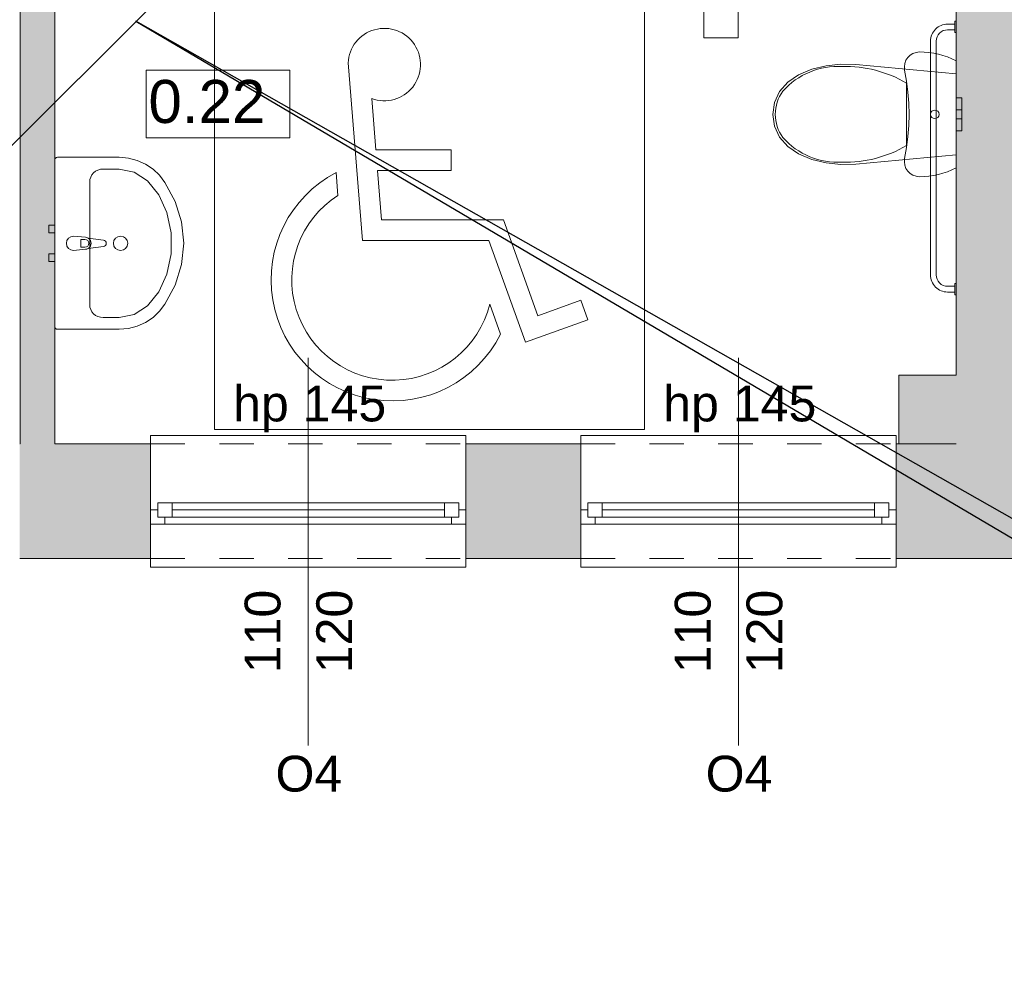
# Model space of a CAD drawing. Header units: millimetres. Extents: x 922208 to 1069538, y -182208 to -99877.
# Tile 154 of 256: x 991474 to 994908, y -174368 to -171055. Entities that reach past the tile are written whole.
import ezdxf
from ezdxf import colors
from ezdxf.entities.mleader import LeaderData, LeaderLine
from ezdxf.math import Vec2, Vec3

# ---------------------------------------------------------------- set-up
doc = ezdxf.new("R2010")
doc.units = ezdxf.units.MM
doc.header["$MEASUREMENT"] = 0
doc.linetypes.add('HIDDEN', pattern=[20, 10, -10])
doc.linetypes.add('Przerywana', pattern=[240, 120, -120])
for name, color, linetype, lineweight in [('IS_KLIM Opis_Średnice', 7, 'Continuous', 9), ('IS_POWRÓT', 5, 'HIDDEN', 30), ('Nowe_0_Nr_pióra__2', 8, 'Continuous', 13), ('Nowe_0_Nr_pióra__75', 6, 'Continuous', 15), ('Nowe_210-A Pomieszczenia_Nr_pióra__41', 7, 'Continuous', 15), ('Nowe_220-A Ściany_Nr_pióra__19', 255, 'Continuous', 0), ('Nowe_220-A Ściany_Nr_pióra__23', 7, 'Continuous', 15), ('Nowe_220-A Ściany_Nr_pióra__27', 7, 'Continuous', 25), ('Nowe_220-A Ściany_Nr_pióra__3', 7, 'Continuous', 13), ('Nowe_220-A Ściany_Nr_pióra__7', 7, 'Continuous', 13), ('Nowe_450-K Stropy_Nr_pióra__20', 1, 'Continuous', 13)]:
    doc.layers.add(name, color=color, linetype=linetype, lineweight=lineweight)
doc.layers.add('K_skropliny', color=7, linetype='SK', lineweight=30, true_color=0x008942)
doc.layers.add('Nowe_220-A Ściany_Nr_pióra__45', color=7, linetype='Continuous', lineweight=15, true_color=0x40a5ff)
doc.layers.add('Nowe_0', color=7, linetype='Continuous')
doc.styles.add('STYL_AUTOMATYCZNY_1', font='arial.ttf')
doc.linetypes.add('SK', pattern='A,13.7,-5.08,["SK",Standard,S=2.54,R=0,X=-2,Y=-1.27],-5.08', length=23.86)

# ---------------------------------------------------------------- blocks, each defined once
blk = doc.blocks.new('Znak osoby niepełnospr 27[1]', base_point=(10270.07, 4896.14))
at = {"layer": 'Nowe_0_Nr_pióra__2', "color": 8, "linetype": 'Continuous', "lineweight": 13, "flags": 128}
for points in [[(10316.69, 5024.07), (10321.65, 4962.11), (10365.81, 4962.11), (10378.5, 4926.65), (10400.32, 4934.46), (10397.88, 4941.26), (10382.87, 4935.88), (10370.89, 4969.33), (10328.32, 4969.33), (10326.94, 4986.49), (10352.6, 4986.49), (10352.6, 4993.72), (10326.37, 4993.72), (10324.93, 5011.66, 3.065684)], [(10369.83, 4929.43), (10366.07, 4939.94, -1.473184), (10313.14, 4977.87), (10312.51, 4985.85, 1.373115)]]:
    blk.add_lwpolyline(points, format="xyb", close=True, dxfattribs=at)
blk = doc.blocks.new('parter01')
at = {"layer": 'Nowe_220-A Ściany_Nr_pióra__19', "linetype": 'Continuous', "lineweight": 0}
for points in [[(994740.39011, -107210.02068), (994740.39011, -112850.02068), (995140.39011, -112850.02068), (995140.39011, -107210.02068)], [(991596.55073, -112850.02068), (991596.55073, -108720.02068), (991476.55073, -108720.02068), (991476.55073, -112850.02068)], [(994740.39011, -112610.02068), (994540.39011, -112610.02068), (994540.39011, -112850.02068), (994740.39011, -112850.02068)], [(991474.38411, -113250.02068), (991930.6938, -113250.02068), (991930.6938, -112850.02075), (991474.38411, -112850.02075)], [(993030.6938, -113250.02068), (993430.69362, -113250.02068), (993430.69362, -112850.0205), (993030.6938, -112850.02068)], [(994530.69361, -113250.02068), (999466.55073, -113250.02068), (999466.55073, -112850.02059), (994530.69361, -112850.02059)]]:
    blk.add_hatch(color=255, dxfattribs=at).paths.add_polyline_path(points)
at = {"layer": 'Nowe_0_Nr_pióra__75', "color": 6, "linetype": 'Continuous', "lineweight": 0}
for p, q in [((994735.39011, -111405.02068), (994735.39011, -111385.02068)), ((994567.34612, -111591.07876), (994567.34698, -111700.02068)), ((994740.39011, -111659.7156), (994740.39011, -111643.02068)), ((994740.39011, -111643.02068), (994760.39011, -111643.02068)), ((994740.39011, -111684.02068), (994740.39011, -111659.7156)), ((994760.39011, -111659.7156), (994760.39011, -111643.02068)), ((994760.39011, -111684.02068), (994760.39011, -111659.7156)), ((994740.39011, -111688.70698), (994740.39011, -111684.02068)), ((994740.39011, -111684.02068), (994760.39011, -111684.02068)), ((994740.39011, -111700.02068), (994740.39011, -111688.70698)), ((994760.39011, -111688.70698), (994760.39011, -111684.02068)), ((994760.39011, -111700.02068), (994760.39011, -111688.70698)), ((994567.34698, -111700.02068), (994567.34698, -111808.96213)), ((994740.39011, -111711.33439), (994740.39011, -111700.02068)), ((994740.39011, -111716.02068), (994740.39011, -111711.33439)), ((994740.39011, -111716.02068), (994760.39011, -111716.02068)), ((994740.39011, -111740.32577), (994740.39011, -111716.02068)), ((994760.39011, -111711.33439), (994760.39011, -111700.02068)), ((994760.39011, -111716.02068), (994760.39011, -111711.33439)), ((994760.39011, -111740.32577), (994760.39011, -111716.02068)), ((994740.39011, -111757.02068), (994740.39011, -111740.32577)), ((994740.39011, -111757.02068), (994760.39011, -111757.02068)), ((994760.39011, -111757.02068), (994760.39011, -111740.32577)), ((991765.30073, -111890.92978), (991821.55073, -111890.92978)), ((991821.55073, -111890.92978), (991873.05496, -111901.42478)), ((991873.05496, -111901.42478), (991920.38663, -111932.05954)), ((991920.38663, -111932.05954), (991959.7112, -111980.35222)), ((991718.42573, -111936.38432), (991718.42573, -112363.65705)), ((991959.7112, -111980.35222), (991987.84283, -112042.39043)), ((991987.84283, -112042.39043), (992002.50246, -112113.1482)), ((991701.95674, -112136.42068), (991687.08614, -112136.42068)), ((991687.08614, -112136.42068), (991687.08614, -112163.62068)), ((992002.50246, -112113.1482), (992002.50246, -112186.89317)), ((991687.08614, -112163.62068), (991701.95674, -112163.62068)), ((992002.50246, -112186.89317), (991987.84283, -112257.65094)), ((991987.84283, -112257.65094), (991959.7112, -112319.68915)), ((994735.39011, -112320.02068), (994735.39011, -112300.02068)), ((991959.7112, -112319.68915), (991920.38663, -112367.98183)), ((991920.38663, -112367.98183), (991873.05496, -112398.61659)), ((991821.55073, -112409.11159), (991765.30073, -112409.11159)), ((991873.05496, -112398.61659), (991821.55073, -112409.11159))]:
    blk.add_line(p, q, dxfattribs=at)
for points in [[(993860.39011, -111433.02068), (993860.39011, -111270.02068), (993980.39011, -111270.02068), (993980.39011, -111433.02068)], [(994740.39011, -111886.78895), (994725.31546, -111893.89004), (994709.8504, -111900.09453), (994694.04817, -111905.38105), (994677.96316, -111909.73141), (994661.65077, -111913.13062), (994645.16714, -111915.56698), (994628.56904, -111917.0321), (994611.9136, -111917.52095), (994600.37922, -111916.23806), (994589.40801, -111912.45294), (994579.53553, -111906.35038), (994571.2437, -111898.22827), (994564.93731, -111888.48309), (994560.9242, -111877.59057), (994559.40026, -111866.08242), (994560.43991, -111854.52043), (994567.22164, -111816.2361), (994572.07792, -111777.66007), (994574.99658, -111738.88916), (994575.97027, -111700.02068), (994574.99658, -111661.15221), (994572.07792, -111622.3813), (994567.22164, -111583.80526), (994560.43991, -111545.52094), (994559.40026, -111533.95895), (994560.9242, -111522.4508), (994564.93731, -111511.55828), (994571.2437, -111501.8131), (994579.53553, -111493.69099), (994589.40801, -111487.58843), (994600.37922, -111483.80331), (994611.9136, -111482.52042), (994628.56904, -111483.00927), (994645.16714, -111484.47439), (994661.65077, -111486.91075), (994677.96316, -111490.30996), (994694.04817, -111494.66031), (994709.8504, -111499.94684), (994725.31546, -111506.15133), (994740.39011, -111513.25242)], [(994286.96471, -111869.44433), (994237.21804, -111857.03921), (994190.28, -111838.01831), (994153.08443, -111812.42053), (994124.56632, -111779.37773), (994106.60656, -111741.06922), (994100.38954, -111700.02068), (994106.60656, -111658.97215), (994124.56632, -111620.66364), (994153.08443, -111587.62084), (994190.28, -111562.02306), (994237.21804, -111543.00216), (994286.96471, -111530.59704), (994338.31053, -111525.10931), (994390.00711, -111526.67238), (994740.39011, -111559.04589), (994740.39011, -111840.99548), (994390.00711, -111873.36899), (994338.31053, -111874.93206)], [(991821.55073, -112450.02068), (991605.92573, -112450.02068), (991604.29778, -112449.88257), (991602.71929, -112449.47244), (991601.23823, -112448.80273), (991599.8996, -112447.89382), (991598.74406, -112446.7733), (991597.80674, -112445.47523), (991597.11611, -112444.03905), (991596.69316, -112442.5084), (991596.55073, -112440.92978), (991596.55073, -112150.02068), (991596.55073, -111859.11159), (991596.69316, -111857.53297), (991597.11611, -111856.00232), (991597.80674, -111854.56614), (991598.74406, -111853.26807), (991599.8996, -111852.14755), (991601.23823, -111851.23864), (991602.71929, -111850.56893), (991604.29778, -111850.1588), (991605.92573, -111850.02068), (991821.55073, -111850.02068), (991853.31525, -111852.68512), (991884.13611, -111860.59927), (991913.09767, -111873.52802), (991939.33954, -111891.08728), (991962.08211, -111912.7554), (991980.64976, -111937.88865), (992016.79138, -112003.96484), (992039.03967, -112075.581), (992046.55073, -112150.02068), (992039.03967, -112224.46037), (992016.79138, -112296.07652), (991980.64976, -112362.15272), (991962.08211, -112387.28597), (991939.33954, -112408.95409), (991913.09767, -112426.51335), (991884.13611, -112439.4421), (991853.31525, -112447.35625)], [(991596.55073, -112086.52068), (991596.55073, -112113.52068), (991576.55073, -112113.52068), (991576.55073, -112086.52068)], [(991596.55073, -112186.52068), (991596.55073, -112213.52068), (991576.55073, -112213.52068), (991576.55073, -112186.52068)]]:
    blk.add_lwpolyline(points, close=True, dxfattribs=at)
for points in [[(994740.39011, -112330.02068), (994740.39011, -112290.02068), (994735.39011, -112290.02068), (994735.39011, -112300.02068), (994710.39011, -112300.02068, -0.4142135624), (994670.39011, -112260.02068), (994670.39011, -111445.02068, -0.4142135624), (994710.39011, -111405.02068), (994735.39011, -111405.02068), (994735.39011, -111415.02068), (994740.39011, -111415.02068), (994740.39011, -111375.02068), (994735.39011, -111375.02068), (994735.39011, -111385.02068), (994710.39011, -111385.02068, 0.4142135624), (994650.39011, -111445.02068), (994650.39011, -112260.02068, 0.4142135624), (994710.39011, -112320.02068), (994735.39011, -112320.02068), (994735.39011, -112330.02068)], [(991662.17573, -112125.02068), (991704.12854, -112129.02068, -0.1210195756), (991713.64199, -112132.29092), (991766.57573, -112138.92068, -0.8825662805), (991766.57573, -112161.12068), (991713.64199, -112167.75045, -0.1210195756), (991704.12854, -112171.02068), (991662.17573, -112175.02068, -1)]]:
    blk.add_lwpolyline(points, format="xyb", close=True, dxfattribs=at)
blk.add_circle((991826.23073, -112150.02068), 25, dxfattribs=at)
for centre, radius, start, end in [((991701.95674, -112150.02068), 13.6, 270, 90), ((991702.22862, -112150.02068), 21.08577, 302.77102538, 57.22897462)]:
    blk.add_arc(centre, radius, start, end, dxfattribs=at)
for centre, major_axis, ratio, start_param, end_param in [((994328.08663, -111789.48117), (257.05581, 0), 0.9993765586, 1.5150688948, 2.4156574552), ((994352.45323, -111958.11614), (425.5156, 0), 0.9993765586, 1.0413938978, 1.594414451), ((994247.63187, -111700.83252), (138.6051, 0), 0.9993765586, 2.5090880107, 3.1357317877), ((994247.6349, -111699.20787), (138.60813, 0), 0.9993765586, 3.1474533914, 3.7740971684), ((994328.08663, -111610.5602), (257.05591, 0), 0.9993765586, 3.8675316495, 4.7681202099), ((994352.45323, -111441.92523), (425.51562, 0), 0.9993765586, 4.6887731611, 5.2417937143), ((991765.30073, -111936.38432), (46.875, 0), 0.9696969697, 1.5707963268, 3.1415926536), ((991765.30073, -112363.65705), (46.875, 0), 0.9696969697, 3.1415926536, 4.7123889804)]:
    blk.add_ellipse(centre, major_axis=major_axis, ratio=ratio, start_param=start_param, end_param=end_param, dxfattribs=at)
blk.add_ellipse((994665.41082, -111700.02068), major_axis=(0, 15), ratio=0.9997238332, dxfattribs=at)
at = {"layer": 'Nowe_210-A Pomieszczenia_Nr_pióra__41', "color": 7, "linetype": 'Continuous', "lineweight": 0}
for p, q in [((991915.47444, -111545.81647), (992415.85444, -111545.81647)), ((991915.47444, -111781.53097), (991915.47444, -111545.81647)), ((992415.85444, -111545.81647), (992415.85444, -111781.53097)), ((992415.85444, -111781.53097), (991915.47444, -111781.53097))]:
    blk.add_line(p, q, dxfattribs=at)
at = {"layer": 'Nowe_220-A Ściany_Nr_pióra__23', "color": 7, "linetype": 'Continuous', "lineweight": 0}
for p, q in [((991955.69373, -113055.02068), (992005.69373, -113055.02068)), ((991955.69373, -113105.02068), (991955.69373, -113055.02068)), ((992005.69373, -113055.02068), (992005.69373, -113105.02068)), ((992005.69373, -113055.02068), (992955.69373, -113055.02068)), ((992955.69373, -113105.02068), (992955.69373, -113055.02068)), ((992955.69373, -113055.02068), (993005.69373, -113055.02068)), ((993005.69373, -113055.02068), (993005.69373, -113105.02068)), ((993455.69373, -113055.02068), (993505.69373, -113055.02068)), ((993455.69373, -113105.02068), (993455.69373, -113055.02068)), ((993505.69373, -113055.02068), (993505.69373, -113105.02068)), ((993505.69373, -113055.02068), (994455.69373, -113055.02068)), ((994455.69373, -113105.02068), (994455.69373, -113055.02068)), ((994455.69373, -113055.02068), (994505.69373, -113055.02068)), ((994505.69373, -113055.02068), (994505.69373, -113105.02068)), ((991930.69373, -113080.02068), (991955.69373, -113080.02068)), ((991955.69373, -113080.02068), (991955.69373, -113105.02068)), ((992005.69373, -113080.02068), (992955.69373, -113080.02068)), ((993005.69373, -113105.02068), (993005.69373, -113080.02068)), ((993005.69373, -113080.02068), (993030.69373, -113080.02068)), ((993430.69373, -113080.02068), (993455.69373, -113080.02068)), ((993455.69373, -113080.02068), (993455.69373, -113105.02068)), ((993505.69373, -113080.02068), (994455.69373, -113080.02068)), ((994505.69373, -113105.02068), (994505.69373, -113080.02068)), ((994505.69373, -113080.02068), (994530.69373, -113080.02068)), ((991980.69373, -113130.02068), (991930.69373, -113130.02068)), ((991955.69373, -113105.02068), (991980.69373, -113105.02068)), ((992005.69373, -113105.02068), (991955.69373, -113105.02068)), ((991980.69373, -113105.02068), (991980.69373, -113130.02068)), ((992955.69373, -113105.02068), (992005.69373, -113105.02068)), ((993005.69373, -113105.02068), (992955.69373, -113105.02068)), ((992980.69373, -113130.02068), (992980.69373, -113105.02068)), ((992980.69373, -113105.02068), (993005.69373, -113105.02068)), ((993030.69373, -113130.02068), (992980.69373, -113130.02068)), ((993480.69373, -113130.02068), (993430.69373, -113130.02068)), ((993455.69373, -113105.02068), (993480.69373, -113105.02068)), ((993505.69373, -113105.02068), (993455.69373, -113105.02068)), ((993480.69373, -113105.02068), (993480.69373, -113130.02068)), ((994455.69373, -113105.02068), (993505.69373, -113105.02068)), ((994505.69373, -113105.02068), (994455.69373, -113105.02068)), ((994480.69373, -113130.02068), (994480.69373, -113105.02068)), ((994480.69373, -113105.02068), (994505.69373, -113105.02068)), ((994530.69373, -113130.02068), (994480.69373, -113130.02068))]:
    blk.add_line(p, q, dxfattribs=at)
at = {"layer": 'Nowe_220-A Ściany_Nr_pióra__27', "color": 7, "linetype": 'Continuous', "lineweight": 0}
for p, q in [((991930.69373, -113080.02068), (991930.69373, -112850.02068)), ((991930.69373, -113080.02068), (991930.69373, -112850.02068)), ((993030.69373, -113080.02068), (993030.69373, -112850.02068)), ((993030.69373, -113080.02068), (993030.69373, -112850.02068)), ((993430.69373, -113080.02068), (993430.69373, -112850.02068)), ((993430.69373, -113080.02068), (993430.69373, -112850.02068)), ((994530.69373, -113080.02068), (994530.69373, -112850.02068)), ((994530.69373, -113080.02068), (994530.69373, -112850.02068)), ((991930.69373, -113130.02068), (991930.69373, -113080.02068)), ((991930.69373, -113130.02068), (991930.69373, -113080.02068)), ((991930.69373, -113130.02068), (991930.69373, -113080.02068)), ((993030.69373, -113130.02068), (993030.69373, -113080.02068)), ((993030.69373, -113130.02068), (993030.69373, -113080.02068)), ((993030.69373, -113130.02068), (993030.69373, -113080.02068)), ((993430.69373, -113130.02068), (993430.69373, -113080.02068)), ((993430.69373, -113130.02068), (993430.69373, -113080.02068)), ((993430.69373, -113130.02068), (993430.69373, -113080.02068)), ((994530.69373, -113130.02068), (994530.69373, -113080.02068)), ((994530.69373, -113130.02068), (994530.69373, -113080.02068)), ((994530.69373, -113130.02068), (994530.69373, -113080.02068)), ((991930.69373, -113250.02068), (991930.69373, -113130.02068)), ((991930.69373, -113250.02068), (991930.69373, -113130.02068)), ((993030.69373, -113250.02068), (993030.69373, -113130.02068)), ((993030.69373, -113250.02068), (993030.69373, -113130.02068)), ((993430.69373, -113250.02068), (993430.69373, -113130.02068)), ((993430.69373, -113250.02068), (993430.69373, -113130.02068)), ((994530.69373, -113250.02068), (994530.69373, -113130.02068)), ((994530.69373, -113250.02068), (994530.69373, -113130.02068))]:
    blk.add_line(p, q, dxfattribs=at)
for points in [[(994740.39011, -107100.02068), (994740.39011, -112610.02068)], [(991476.55073, -108720.02068), (991476.55073, -112850.02068)], [(991596.55073, -112850.02068), (991596.55073, -108720.02068)], [(994740.39011, -112610.02068), (994540.39011, -112610.02068)], [(994540.39011, -112610.02068), (994540.39011, -112850.02068)], [(991476.55073, -112850.02068), (991474.38403, -112850.02068)], [(991930.69381, -112850.02068), (991596.55073, -112850.02068)], [(993430.69362, -112850.02068), (993030.6938, -112850.02068)], [(994740.39011, -112850.02068), (994530.69361, -112850.02068)], [(994540.39011, -112850.02068), (994740.39011, -112850.02068)], [(991474.38403, -113250.02068), (991930.69381, -113250.02068)], [(993030.6938, -113250.02068), (993430.69362, -113250.02068)], [(994530.69361, -113250.02068), (999466.55073, -113250.02068)]]:
    blk.add_lwpolyline(points, dxfattribs=at)
at = {"layer": 'Nowe_220-A Ściany_Nr_pióra__3', "color": 7, "linetype": 'Continuous', "lineweight": 0}
for p, q in [((991930.69373, -112850.02068), (991930.69373, -112820.02068)), ((991930.69373, -112820.02068), (993030.69373, -112820.02068)), ((993030.69373, -112820.02068), (993030.69373, -112850.02068)), ((993430.69373, -112850.02068), (993430.69373, -112820.02068)), ((993430.69373, -112820.02068), (994530.69373, -112820.02068)), ((994530.69373, -112820.02068), (994530.69373, -112850.02068)), ((992005.69373, -113055.02068), (992955.69373, -113055.02068)), ((993505.69373, -113055.02068), (994455.69373, -113055.02068)), ((992980.69373, -113130.02068), (991980.69373, -113130.02068)), ((994480.69373, -113130.02068), (993480.69373, -113130.02068)), ((991930.69373, -113250.02068), (991930.69373, -113280.02068)), ((993030.69373, -113280.02068), (993030.69373, -113250.02068)), ((993430.69373, -113250.02068), (993430.69373, -113280.02068)), ((994530.69373, -113280.02068), (994530.69373, -113250.02068)), ((991930.69373, -113280.02068), (993030.69373, -113280.02068)), ((993430.69373, -113280.02068), (994530.69373, -113280.02068))]:
    blk.add_line(p, q, dxfattribs=at)
at = {"layer": 'Nowe_220-A Ściany_Nr_pióra__3', "color": 7, "linetype": 'Przerywana', "lineweight": 0}
for p, q in [((991930.69373, -112850.02068), (993030.69373, -112850.02068)), ((993430.69373, -112850.02068), (994530.69373, -112850.02068)), ((991930.69373, -113250.02068), (993030.69373, -113250.02068)), ((993430.69373, -113250.02068), (994530.69373, -113250.02068))]:
    blk.add_line(p, q, dxfattribs=at)
at = {"layer": 'Nowe_220-A Ściany_Nr_pióra__45', "color": 161, "linetype": 'Continuous', "lineweight": 0, "true_color": 0x40a5ff}
for p, q in [((992480.69373, -113901.8064), (992480.69373, -112550.02068)), ((993980.69373, -113901.8064), (993980.69373, -112550.02068))]:
    blk.add_line(p, q, dxfattribs=at)
at = {"layer": 'Nowe_450-K Stropy_Nr_pióra__20', "color": 1, "linetype": 'Continuous', "lineweight": 0, "flags": 128}
blk.add_lwpolyline([(992153.47205, -112800.02068), (993653.47205, -112800.02068), (993653.47205, -111300.02068), (992153.47205, -111300.02068)], close=True, dxfattribs=at)
at = {"layer": 'Nowe_0', "color": 7, "linetype": 'Continuous', "lineweight": 0, "xscale": 10, "yscale": 10, "zscale": 10}
blk.add_blockref('Znak osoby niepełnospr 27[1]', (992153.47205, -112800.02068), dxfattribs=at)
at = {"layer": 'Nowe_210-A Pomieszczenia_Nr_pióra__41', "color": 7, "linetype": 'Continuous', "lineweight": 0, "insert": (992165.66444, -111580.10218), "char_height": 150, "attachment_point": 2, "style": 'STYL_AUTOMATYCZNY_1'}
blk.add_mtext('\\A1;{\\pqc;\\pt0,25;\\fArial|b0|i0|c238|p0;\\W1.000000;0.22\\fArial|b0|i0|c238|p0;\\W1.000000;\\A1{\\H.66x;\\S^  ;}\\fArial|b0|i0|c238|p0;\\W1.000000;\\fArial|b0|i0|c238|p0;\\W1.000000;\\A1{\\H.66x;\\S^  ;}}', dxfattribs=at)
at = {"layer": 'Nowe_220-A Ściany_Nr_pióra__7', "color": 7, "linetype": 'Continuous', "lineweight": 0, "char_height": 125, "attachment_point": 7, "style": 'STYL_AUTOMATYCZNY_1'}
for s, insert in [('\\A1;{\\pql;\\pt0;\\fArial|b0|i0|c238|p0;\\W1.000000;hp 145\\fArial|b0|i0|c238|p0;\\W1.000000;\\A1{\\H.66x;\\S^  ;}\\fArial|b0|i0|c238|p0;\\W1.000000;\\fArial|b0|i0|c238|p0;\\W1.000000;}', (992218.52623, -112809.08834)), ('\\A1;{\\pql;\\pt0;\\fArial|b0|i0|c238|p0;\\W1.000000;hp 145\\fArial|b0|i0|c238|p0;\\W1.000000;\\A1{\\H.66x;\\S^  ;}\\fArial|b0|i0|c238|p0;\\W1.000000;\\fArial|b0|i0|c238|p0;\\W1.000000;}', (993718.52623, -112809.08834)), ('\\A1;{\\pql;\\pt0;\\fArial|b0|i0|c238|p0;\\W1.000000;O4\\fArial|b0|i0|c238|p0;\\W1.000000;\\fArial|b0|i0|c238|p0;\\W1.000000;\\fArial|b0|i0|c238|p0;\\W1.000000;}', (992366.35198, -114064.61289)), ('\\A1;{\\pql;\\pt0;\\fArial|b0|i0|c238|p0;\\W1.000000;O4\\fArial|b0|i0|c238|p0;\\W1.000000;\\fArial|b0|i0|c238|p0;\\W1.000000;\\fArial|b0|i0|c238|p0;\\W1.000000;}', (993866.35198, -114064.61289))]:
    blk.add_mtext(s, dxfattribs=dict(at, insert=insert))
at = {"layer": 'Nowe_220-A Ściany_Nr_pióra__7', "color": 7, "linetype": 'Continuous', "lineweight": 0, "char_height": 125, "attachment_point": 7, "rotation": 90, "style": 'STYL_AUTOMATYCZNY_1'}
for s, insert in [('\\A1;{\\pql;\\pt0;\\fArial|b0|i0|c238|p0;\\W1.000000;110\\fArial|b0|i0|c238|p0;\\W1.000000;\\A1{\\H.66x;\\S^  ;}\\fArial|b0|i0|c238|p0;\\W1.000000;\\fArial|b0|i0|c238|p0;\\W1.000000;}', (992420.28594, -113650.02068)), ('\\A1;{\\pql;\\pt0;\\fArial|b0|i0|c238|p0;\\W1.000000;120\\fArial|b0|i0|c238|p0;\\W1.000000;\\A1{\\H.66x;\\S^  ;}\\fArial|b0|i0|c238|p0;\\W1.000000;\\fArial|b0|i0|c238|p0;\\W1.000000;}', (992670.28594, -113650.02068)), ('\\A1;{\\pql;\\pt0;\\fArial|b0|i0|c238|p0;\\W1.000000;110\\fArial|b0|i0|c238|p0;\\W1.000000;\\A1{\\H.66x;\\S^  ;}\\fArial|b0|i0|c238|p0;\\W1.000000;\\fArial|b0|i0|c238|p0;\\W1.000000;}', (993920.28594, -113650.02068)), ('\\A1;{\\pql;\\pt0;\\fArial|b0|i0|c238|p0;\\W1.000000;120\\fArial|b0|i0|c238|p0;\\W1.000000;\\A1{\\H.66x;\\S^  ;}\\fArial|b0|i0|c238|p0;\\W1.000000;\\fArial|b0|i0|c238|p0;\\W1.000000;}', (994170.28594, -113650.02068))]:
    blk.add_mtext(s, dxfattribs=dict(at, insert=insert))

msp = doc.modelspace()

# ---------------------------------------------------------------- block references
at = {"layer": 'IS_POWRÓT', "color": 27, "linetype": 'ByBlock', "lineweight": 30}
msp.add_blockref('parter01', (0, -59685.2), dxfattribs=at)

# ---------------------------------------------------------------- next in the draw order: linework, layer by layer
at = {"layer": 'K_skropliny', "ltscale": 0.5}
msp.add_line((990889.3, -172050.6), (992870, -170069.9, 5050), dxfattribs=at)

# ---------------------------------------------------------------- next in the draw order: leaders
at = {"layer": 'IS_KLIM Opis_Średnice', "ltscale": 30}
ml = msp.add_multileader_mtext('Standard', dxfattribs=at)
ml.set_content('{\\fArial|b0|i0|c238|p0;\\C7;Odprowadzenie skroplin (przewód tłoczny) od klimatyzatora   do istniejącego pionu kanalizacji sanitarnej, zastosować pompkę skroplin. Uwaga w przypadku braku możliwości odprowadzenia skroplin do istniejącego pionu kanalizacji sanitarnej, skropliny z klimatyzacji można odprowadzić na zewnątrz budynku. W tym celu należy zamontować rurę odpływową, która skieruje wodę do rynny lub specjalnego zbiornika. Należy pamiętać o regularnym opróżnianiu zbiornika, aby zapobiec jego przepełnieniu. }', color=256)
ml.set_leader_properties()
ml.build(insert=Vec2(0, 0))
ml.multileader.update_dxf_attribs({"text_left_attachment_type": 6, "text_right_attachment_type": 6, "dogleg_length": 0.36})
ctx = ml.context
ctx.base_point, ctx.char_height, ctx.plane_origin, ctx.plane_y_axis = Vec3(995320.6, -173091.9), 150, Vec3(992662.6, -170354.5), Vec3(0, -1)
ctx.left_attachment, ctx.right_attachment = 6, 6
notes = []
notes.append((ctx, [(1, (1, 1, 0), (995320.3, -173091.9), (1, 0), 0.36, [(0, [(995456.1, -173091.9), (991879.6, -171060.3)], 256, [])])]))
ctx.mtext.insert, ctx.mtext.width, ctx.mtext.flow_direction = Vec3(995322.6, -172897.8), 8371.204, 5
ctx.mtext.has_bg_fill, ctx.mtext.bg_color, ctx.mtext.bg_scale_factor, ctx.mtext.bg_transparency, ctx.mtext.use_window_bg_color = 1, -939524096, 1.5, 0, 1
for ctx, leaders in notes:
    for number, flags, end, landing, length, lines in leaders:
        leader = LeaderData()
        leader.index, (leader.has_last_leader_line, leader.has_dogleg_vector, leader.attachment_direction) = number, flags
        leader.last_leader_point, leader.dogleg_vector, leader.dogleg_length = Vec3(end), Vec3(landing), length
        for number, points, colour, breaks in lines:
            line = LeaderLine()
            line.index, line.vertices, line.color, line.breaks = number, Vec3.list(points), colors.encode_raw_color(colour), breaks
            leader.lines.append(line)
        ctx.leaders.append(leader)

doc.saveas('drawing.dxf')
